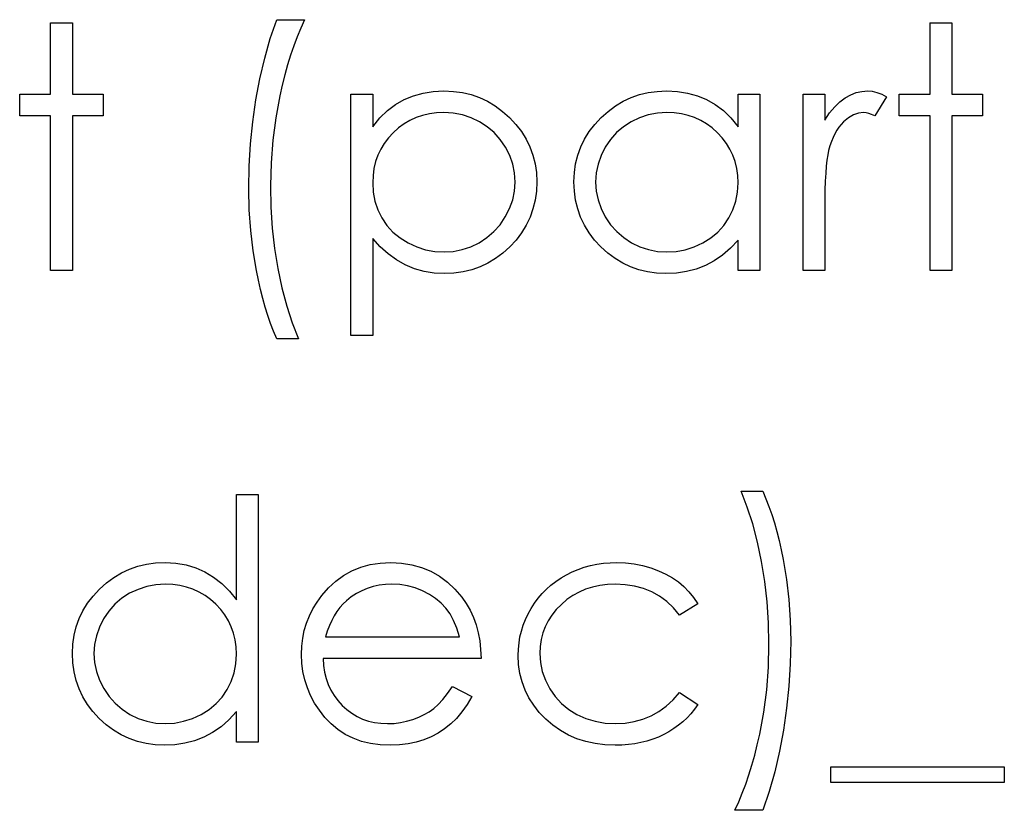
# Model space of a CAD drawing. Header units: inches. Extents: x 1694 to 2505, y -239 to -56.
# Tile 244 of 256: x 1861.82 to 1862.382, y -89.544 to -89.093. Entities that reach past the tile are written whole.
import ezdxf

# ---------------------------------------------------------------- set-up
doc = ezdxf.new("R2010")
doc.units = ezdxf.units.IN
doc.header["$LTSCALE"] = 0.5
doc.header["$MEASUREMENT"] = 0

msp = doc.modelspace()

# ---------------------------------------------------------------- linework, layer by layer
at = {"color": 7, "linetype": 'Continuous'}
for p, q in [((1861.83798, -89.09502), (1861.85035, -89.09502)), ((1861.83798, -89.13565), (1861.83798, -89.09502)), ((1861.85035, -89.09502), (1861.85035, -89.13565)), ((1861.9633, -89.10402), (1861.96694, -89.09325)), ((1861.96694, -89.09325), (1861.98284, -89.09325)), ((1861.98069, -89.098), (1861.97865, -89.10297)), ((1861.98284, -89.09325), (1861.98069, -89.098)), ((1862.33969, -89.09502), (1862.35206, -89.09502)), ((1862.3397, -89.13565), (1862.3397, -89.09502)), ((1862.35206, -89.09502), (1862.35206, -89.13565)), ((1861.9601, -89.11522), (1861.9633, -89.10402)), ((1861.97865, -89.10297), (1861.97671, -89.1081)), ((1861.97671, -89.1081), (1861.97492, -89.11343)), ((1861.95736, -89.1269), (1861.9601, -89.11522)), ((1861.97492, -89.11343), (1861.97318, -89.11898)), ((1861.97318, -89.11898), (1861.97158, -89.12472)), ((1861.97158, -89.12472), (1861.97009, -89.13063)), ((1861.9551, -89.13902), (1861.95736, -89.1269)), ((1861.97009, -89.13063), (1861.96871, -89.13675)), ((1861.82031, -89.14802), (1861.82031, -89.13565)), ((1861.82031, -89.13565), (1861.83798, -89.13565)), ((1861.85035, -89.13565), (1861.86801, -89.13565)), ((1861.86801, -89.13565), (1861.86801, -89.14802)), ((1861.96871, -89.13675), (1861.96639, -89.14929)), ((1862.00934, -89.13565), (1862.02171, -89.13565)), ((1862.00934, -89.27345), (1862.00934, -89.13565)), ((1862.02171, -89.13565), (1862.02171, -89.15428)), ((1862.03968, -89.13877), (1862.04492, -89.13664)), ((1862.04492, -89.13664), (1862.05044, -89.1351)), ((1862.05044, -89.1351), (1862.05627, -89.13419)), ((1862.05627, -89.13419), (1862.06239, -89.13388)), ((1862.06239, -89.13388), (1862.06775, -89.13413)), ((1862.06775, -89.13413), (1862.07294, -89.13482)), ((1862.07294, -89.13482), (1862.07791, -89.13601)), ((1862.07791, -89.13601), (1862.08268, -89.13769)), ((1862.08268, -89.13769), (1862.08726, -89.13982)), ((1862.16458, -89.13982), (1862.16916, -89.13769)), ((1862.16916, -89.13769), (1862.17394, -89.13601)), ((1862.17394, -89.13601), (1862.17891, -89.13482)), ((1862.17891, -89.13482), (1862.18407, -89.13413)), ((1862.18407, -89.13413), (1862.18942, -89.13388)), ((1862.18942, -89.13388), (1862.19558, -89.13419)), ((1862.19558, -89.13419), (1862.20143, -89.1351)), ((1862.20143, -89.1351), (1862.20698, -89.13664)), ((1862.20698, -89.13664), (1862.21222, -89.13877)), ((1862.23017, -89.15428), (1862.23017, -89.13565)), ((1862.23017, -89.13565), (1862.24253, -89.13565)), ((1862.24253, -89.13565), (1862.24253, -89.23635)), ((1862.26726, -89.13565), (1862.27963, -89.13565)), ((1862.26726, -89.23635), (1862.26726, -89.13565)), ((1862.27963, -89.13565), (1862.27963, -89.15047)), ((1862.29133, -89.1378), (1862.29445, -89.13609)), ((1862.29445, -89.13609), (1862.29766, -89.13485)), ((1862.29766, -89.13485), (1862.30089, -89.13413)), ((1862.30089, -89.13413), (1862.3042, -89.13388)), ((1862.3042, -89.13388), (1862.30677, -89.1341)), ((1862.30677, -89.1341), (1862.30942, -89.13474)), ((1862.31496, -89.13733), (1862.30817, -89.14804)), ((1862.30942, -89.13474), (1862.31215, -89.13582)), ((1862.31215, -89.13582), (1862.31496, -89.13733)), ((1862.32203, -89.14802), (1862.32203, -89.13565)), ((1862.32203, -89.13565), (1862.3397, -89.13565)), ((1862.35206, -89.13565), (1862.36973, -89.13565)), ((1862.36973, -89.13565), (1862.36973, -89.14802)), ((1861.95333, -89.15147), (1861.9551, -89.13902)), ((1862.0301, -89.14509), (1862.03474, -89.14156)), ((1862.03474, -89.14156), (1862.03968, -89.13877)), ((1862.08726, -89.13982), (1862.09163, -89.14244)), ((1862.09163, -89.14244), (1862.09582, -89.14553)), ((1862.15602, -89.14553), (1862.16022, -89.14244)), ((1862.16022, -89.14244), (1862.16458, -89.13982)), ((1862.21222, -89.13877), (1862.21717, -89.14156)), ((1862.21717, -89.14156), (1862.22183, -89.14509)), ((1862.28245, -89.14639), (1862.28535, -89.14291)), ((1862.28535, -89.14291), (1862.2883, -89.14007)), ((1862.2883, -89.14007), (1862.29133, -89.1378)), ((1861.83798, -89.14802), (1861.82031, -89.14802)), ((1861.83798, -89.23635), (1861.83798, -89.14802)), ((1861.86801, -89.14802), (1861.85035, -89.14802)), ((1861.85035, -89.14802), (1861.85035, -89.23635)), ((1862.02576, -89.14931), (1862.0301, -89.14509)), ((1862.05019, -89.14785), (1862.04649, -89.14912)), ((1862.05406, -89.14697), (1862.05019, -89.14785)), ((1862.05809, -89.14642), (1862.05406, -89.14697)), ((1862.06228, -89.14625), (1862.05809, -89.14642)), ((1862.06769, -89.14658), (1862.06228, -89.14625)), ((1862.07288, -89.14755), (1862.06769, -89.14658)), ((1862.07785, -89.14918), (1862.07288, -89.14755)), ((1862.09582, -89.14553), (1862.0998, -89.14909)), ((1862.15205, -89.14909), (1862.15602, -89.14553)), ((1862.17899, -89.14755), (1862.17402, -89.14918)), ((1862.18418, -89.14658), (1862.17899, -89.14755)), ((1862.18959, -89.14625), (1862.18418, -89.14658)), ((1862.19379, -89.14642), (1862.18959, -89.14625)), ((1862.19782, -89.14697), (1862.19379, -89.14642)), ((1862.20168, -89.14785), (1862.19782, -89.14697)), ((1862.20538, -89.14912), (1862.20168, -89.14785)), ((1862.22183, -89.14509), (1862.22614, -89.14931)), ((1862.27963, -89.15047), (1862.28245, -89.14639)), ((1862.29597, -89.14758), (1862.29313, -89.14923)), ((1862.2989, -89.14658), (1862.29597, -89.14758)), ((1862.30185, -89.14625), (1862.2989, -89.14658)), ((1862.3032, -89.14636), (1862.30185, -89.14625)), ((1862.30472, -89.14669), (1862.3032, -89.14636)), ((1862.30638, -89.14727), (1862.30472, -89.14669)), ((1862.30817, -89.14804), (1862.30638, -89.14727)), ((1862.3397, -89.14802), (1862.32203, -89.14802)), ((1862.3397, -89.23635), (1862.3397, -89.14802)), ((1862.36973, -89.14802), (1862.35206, -89.14802)), ((1862.35206, -89.14802), (1862.35206, -89.23635)), ((1861.95206, -89.16405), (1861.95333, -89.15147)), ((1861.96639, -89.14929), (1861.96473, -89.16198)), ((1862.02171, -89.15428), (1862.02576, -89.14931)), ((1862.03962, -89.15268), (1862.03642, -89.15503)), ((1862.04296, -89.15072), (1862.03962, -89.15268)), ((1862.04649, -89.14912), (1862.04296, -89.15072)), ((1862.08263, -89.15144), (1862.07785, -89.14918)), ((1862.08704, -89.15428), (1862.08263, -89.15144)), ((1862.09099, -89.15768), (1862.08704, -89.15428)), ((1862.0998, -89.14909), (1862.10344, -89.15299)), ((1862.10344, -89.15299), (1862.10659, -89.1571)), ((1862.14526, -89.1571), (1862.14841, -89.15299)), ((1862.14841, -89.15299), (1862.15205, -89.14909)), ((1862.16483, -89.15428), (1862.16088, -89.15768)), ((1862.16925, -89.15144), (1862.16483, -89.15428)), ((1862.17402, -89.14918), (1862.16925, -89.15144)), ((1862.20888, -89.15072), (1862.20538, -89.14912)), ((1862.21225, -89.15268), (1862.20888, -89.15072)), ((1862.21543, -89.15503), (1862.21225, -89.15268)), ((1862.22614, -89.14931), (1862.23017, -89.15428)), ((1862.28769, -89.15456), (1862.28653, -89.15633)), ((1862.28896, -89.15296), (1862.28769, -89.15456)), ((1862.29031, -89.15155), (1862.28896, -89.15296)), ((1862.29313, -89.14923), (1862.29031, -89.15155)), ((1862.03341, -89.15771), (1862.03068, -89.16066)), ((1862.03642, -89.15503), (1862.03341, -89.15771)), ((1862.09447, -89.16157), (1862.09099, -89.15768)), ((1862.10659, -89.1571), (1862.10926, -89.16138)), ((1862.14261, -89.16138), (1862.14526, -89.1571)), ((1862.16088, -89.15768), (1862.1574, -89.16157)), ((1862.21843, -89.15771), (1862.21543, -89.15503)), ((1862.2212, -89.16066), (1862.21843, -89.15771)), ((1862.28543, -89.15829), (1862.28441, -89.16044)), ((1862.28653, -89.15633), (1862.28543, -89.15829)), ((1861.95129, -89.17686), (1861.95206, -89.16405)), ((1861.96473, -89.16198), (1861.96374, -89.17493)), ((1862.0283, -89.16378), (1862.02629, -89.16709)), ((1862.03068, -89.16066), (1862.0283, -89.16378)), ((1862.09745, -89.16601), (1862.09447, -89.16157)), ((1862.10926, -89.16138), (1862.11144, -89.16585)), ((1862.14043, -89.16585), (1862.14261, -89.16138)), ((1862.1574, -89.16157), (1862.1544, -89.16601)), ((1862.22357, -89.16378), (1862.2212, -89.16066)), ((1862.22558, -89.16709), (1862.22357, -89.16378)), ((1862.28261, -89.16527), (1862.28184, -89.16795)), ((1862.28347, -89.16276), (1862.28261, -89.16527)), ((1862.28441, -89.16044), (1862.28347, -89.16276)), ((1862.02463, -89.17057), (1862.02336, -89.17421)), ((1862.02629, -89.16709), (1862.02463, -89.17057)), ((1862.09988, -89.17076), (1862.09745, -89.16601)), ((1862.10159, -89.17568), (1862.09988, -89.17076)), ((1862.11144, -89.16585), (1862.11316, -89.17054)), ((1862.11316, -89.17054), (1862.11437, -89.1754)), ((1862.1375, -89.1754), (1862.13872, -89.17054)), ((1862.13872, -89.17054), (1862.14043, -89.16585)), ((1862.15199, -89.17076), (1862.15028, -89.17568)), ((1862.1544, -89.16601), (1862.15199, -89.17076)), ((1862.22724, -89.17057), (1862.22558, -89.16709)), ((1862.22851, -89.17421), (1862.22724, -89.17057)), ((1862.28132, -89.17035), (1862.28087, -89.1733)), ((1862.28184, -89.16795), (1862.28132, -89.17035)), ((1861.95104, -89.18981), (1861.95129, -89.17686)), ((1861.96374, -89.17493), (1861.96341, -89.18804)), ((1862.02336, -89.17421), (1862.02245, -89.17805)), ((1862.10264, -89.1807), (1862.10159, -89.17568)), ((1862.11437, -89.1754), (1862.11509, -89.18048)), ((1862.13678, -89.18048), (1862.1375, -89.1754)), ((1862.15028, -89.17568), (1862.14923, -89.1807)), ((1862.22942, -89.17805), (1862.22851, -89.17421)), ((1862.28049, -89.17681), (1862.28018, -89.18086)), ((1862.28087, -89.1733), (1862.28049, -89.17681)), ((1862.0219, -89.18205), (1862.02171, -89.18622)), ((1862.02245, -89.17805), (1862.0219, -89.18205)), ((1862.10297, -89.18586), (1862.10264, -89.1807)), ((1862.11509, -89.18048), (1862.11534, -89.18572)), ((1862.13654, -89.18572), (1862.13678, -89.18048)), ((1862.14923, -89.1807), (1862.1489, -89.18586)), ((1862.22997, -89.18205), (1862.22942, -89.17805)), ((1862.23017, -89.18622), (1862.22997, -89.18205)), ((1862.28018, -89.18086), (1862.27993, -89.18545)), ((1861.96341, -89.18804), (1861.96368, -89.20016)), ((1862.02171, -89.18622), (1862.02204, -89.19169)), ((1862.10261, -89.191), (1862.10297, -89.18586)), ((1862.11534, -89.18572), (1862.11509, -89.19108)), ((1862.13678, -89.19108), (1862.13654, -89.18572)), ((1862.1489, -89.18586), (1862.14926, -89.191)), ((1862.22984, -89.19169), (1862.23017, -89.18622)), ((1862.27993, -89.18545), (1862.27977, -89.19058)), ((1861.95132, -89.20179), (1861.95104, -89.18981)), ((1862.02204, -89.19169), (1862.023, -89.19685)), ((1862.10159, -89.19602), (1862.10261, -89.191)), ((1862.11509, -89.19108), (1862.11437, -89.19624)), ((1862.1375, -89.19624), (1862.13678, -89.19108)), ((1862.14926, -89.191), (1862.15028, -89.19602)), ((1862.22887, -89.19685), (1862.22984, -89.19169)), ((1862.27977, -89.19058), (1862.27966, -89.19627)), ((1862.023, -89.19685), (1862.02463, -89.20176)), ((1862.09982, -89.20093), (1862.10159, -89.19602)), ((1862.11437, -89.19624), (1862.11318, -89.20118)), ((1862.13869, -89.20118), (1862.1375, -89.19624)), ((1862.15028, -89.19602), (1862.15202, -89.20093)), ((1862.22721, -89.20176), (1862.22887, -89.19685)), ((1862.27966, -89.19627), (1862.27963, -89.20251)), ((1861.95212, -89.21355), (1861.95132, -89.20179)), ((1861.96368, -89.20016), (1861.96446, -89.21208)), ((1862.02463, -89.20176), (1862.02692, -89.20637)), ((1862.09739, -89.20574), (1862.09982, -89.20093)), ((1862.11318, -89.20118), (1862.1115, -89.20593)), ((1862.14037, -89.20593), (1862.13869, -89.20118)), ((1862.15202, -89.20093), (1862.15445, -89.20574)), ((1862.22492, -89.20637), (1862.22721, -89.20176)), ((1862.27963, -89.20251), (1862.27963, -89.23635)), ((1862.02692, -89.20637), (1862.02982, -89.21059)), ((1862.02982, -89.21059), (1862.0333, -89.21438)), ((1862.09091, -89.21415), (1862.09439, -89.21021)), ((1862.09439, -89.21021), (1862.09739, -89.20574)), ((1862.10932, -89.21048), (1862.10667, -89.21482)), ((1862.1115, -89.20593), (1862.10932, -89.21048)), ((1862.14255, -89.21048), (1862.14037, -89.20593)), ((1862.14518, -89.21482), (1862.14255, -89.21048)), ((1862.15445, -89.20574), (1862.15749, -89.21021)), ((1862.15749, -89.21021), (1862.16096, -89.21415)), ((1862.2186, -89.21438), (1862.22202, -89.21059)), ((1862.22202, -89.21059), (1862.22492, -89.20637)), ((1861.95347, -89.22509), (1861.95212, -89.21355)), ((1861.96446, -89.21208), (1861.96578, -89.22376)), ((1862.0333, -89.21438), (1862.03733, -89.21769)), ((1862.08693, -89.21758), (1862.09091, -89.21415)), ((1862.10667, -89.21482), (1862.10355, -89.21893)), ((1862.1483, -89.21893), (1862.14518, -89.21482)), ((1862.16096, -89.21415), (1862.16494, -89.21758)), ((1862.21457, -89.21769), (1862.2186, -89.21438)), ((1862.02599, -89.22277), (1862.02171, -89.2181)), ((1862.02171, -89.2181), (1862.02171, -89.27345)), ((1862.03733, -89.21769), (1862.04191, -89.22053)), ((1862.04191, -89.22053), (1862.04685, -89.22282)), ((1862.07774, -89.22279), (1862.08249, -89.22048)), ((1862.08249, -89.22048), (1862.08693, -89.21758)), ((1862.10355, -89.21893), (1862.09993, -89.22285)), ((1862.15191, -89.22285), (1862.1483, -89.21893)), ((1862.16494, -89.21758), (1862.16938, -89.22048)), ((1862.16938, -89.22048), (1862.17416, -89.22279)), ((1862.2051, -89.22282), (1862.21002, -89.22053)), ((1862.21002, -89.22053), (1862.21457, -89.21769)), ((1862.23017, -89.21893), (1862.22589, -89.22357)), ((1862.23017, -89.23635), (1862.23017, -89.21893)), ((1861.95535, -89.23637), (1861.95347, -89.22509)), ((1861.96578, -89.22376), (1861.96763, -89.23524)), ((1862.03048, -89.22682), (1862.02599, -89.22277)), ((1862.03526, -89.23027), (1862.03048, -89.22682)), ((1862.04685, -89.22282), (1862.05193, -89.22445)), ((1862.05193, -89.22445), (1862.05712, -89.22542)), ((1862.05712, -89.22542), (1862.06248, -89.22575)), ((1862.06248, -89.22575), (1862.06772, -89.22542)), ((1862.06772, -89.22542), (1862.0728, -89.22442)), ((1862.0728, -89.22442), (1862.07774, -89.22279)), ((1862.09599, -89.22644), (1862.09185, -89.22953)), ((1862.09993, -89.22285), (1862.09599, -89.22644)), ((1862.15586, -89.22644), (1862.15191, -89.22285)), ((1862.16, -89.22953), (1862.15586, -89.22644)), ((1862.17416, -89.22279), (1862.1791, -89.22442)), ((1862.1791, -89.22442), (1862.18421, -89.22542)), ((1862.18421, -89.22542), (1862.18948, -89.22575)), ((1862.18948, -89.22575), (1862.19483, -89.22542)), ((1862.19483, -89.22542), (1862.20005, -89.22445)), ((1862.20005, -89.22445), (1862.2051, -89.22282)), ((1862.22139, -89.22754), (1862.21659, -89.23085)), ((1862.22589, -89.22357), (1862.22139, -89.22754)), ((1862.04026, -89.23309), (1862.03526, -89.23027)), ((1862.04553, -89.2353), (1862.04026, -89.23309)), ((1862.08749, -89.23215), (1862.08296, -89.2343)), ((1862.09185, -89.22953), (1862.08749, -89.23215)), ((1862.16436, -89.23215), (1862.16, -89.22953)), ((1862.16889, -89.2343), (1862.16436, -89.23215)), ((1862.21659, -89.23085), (1862.21156, -89.2335)), ((1861.85035, -89.23635), (1861.83798, -89.23635)), ((1861.95648, -89.24187), (1861.95535, -89.23637)), ((1861.96763, -89.23524), (1861.96995, -89.24626)), ((1862.05102, -89.23684), (1862.04553, -89.2353)), ((1862.05679, -89.23781), (1862.05102, -89.23684)), ((1862.06278, -89.23811), (1862.05679, -89.23781)), ((1862.06811, -89.23787), (1862.06278, -89.23811)), ((1862.07327, -89.23715), (1862.06811, -89.23787)), ((1862.07821, -89.23596), (1862.07327, -89.23715)), ((1862.08296, -89.2343), (1862.07821, -89.23596)), ((1862.17363, -89.23596), (1862.16889, -89.2343)), ((1862.17858, -89.23715), (1862.17363, -89.23596)), ((1862.18371, -89.23787), (1862.17858, -89.23715)), ((1862.18904, -89.23811), (1862.18371, -89.23787)), ((1862.19503, -89.23784), (1862.18904, -89.23811)), ((1862.2008, -89.23695), (1862.19503, -89.23784)), ((1862.20629, -89.23552), (1862.2008, -89.23695)), ((1862.21156, -89.2335), (1862.20629, -89.23552)), ((1862.24253, -89.23635), (1862.23017, -89.23635)), ((1862.27963, -89.23635), (1862.26726, -89.23635)), ((1862.35206, -89.23635), (1862.3397, -89.23635)), ((1861.95769, -89.24717), (1861.95648, -89.24187)), ((1861.95902, -89.2523), (1861.95769, -89.24717)), ((1861.96995, -89.24626), (1861.97268, -89.25658)), ((1861.96043, -89.25724), (1861.95902, -89.2523)), ((1861.96192, -89.26202), (1861.96043, -89.25724)), ((1861.97268, -89.25658), (1861.9758, -89.26624)), ((1861.96349, -89.2666), (1861.96192, -89.26202)), ((1861.96518, -89.27099), (1861.96349, -89.2666)), ((1861.9758, -89.26624), (1861.97931, -89.27521)), ((1861.96694, -89.27521), (1861.96518, -89.27099)), ((1861.97931, -89.27521), (1861.96694, -89.27521)), ((1862.02171, -89.27345), (1862.00934, -89.27345)), ((1862.23544, -89.37125), (1862.23193, -89.36228)), ((1862.23193, -89.36228), (1862.2443, -89.36228)), ((1862.2443, -89.36228), (1862.24609, -89.3665)), ((1861.94398, -89.42417), (1861.94398, -89.36405)), ((1861.94398, -89.36405), (1861.95634, -89.36405)), ((1861.95634, -89.36405), (1861.95634, -89.50538)), ((1862.24609, -89.3665), (1862.24778, -89.37089)), ((1862.23856, -89.38089), (1862.23544, -89.37125)), ((1862.24778, -89.37089), (1862.24938, -89.3755)), ((1862.24938, -89.3755), (1862.2509, -89.38025)), ((1862.24126, -89.39124), (1862.23856, -89.38089)), ((1862.2509, -89.38025), (1862.2523, -89.38522)), ((1862.2523, -89.38522), (1862.2536, -89.39035)), ((1862.2536, -89.39035), (1862.25482, -89.39568)), ((1862.24358, -89.40225), (1862.24126, -89.39124)), ((1862.25482, -89.39568), (1862.25592, -89.4012)), ((1862.25592, -89.4012), (1862.2578, -89.41252)), ((1861.87839, -89.40885), (1861.88297, -89.40672)), ((1861.88297, -89.40672), (1861.88775, -89.40504)), ((1861.88775, -89.40504), (1861.89272, -89.40385)), ((1861.89272, -89.40385), (1861.89788, -89.40316)), ((1861.89788, -89.40316), (1861.90323, -89.40291)), ((1861.90323, -89.40291), (1861.90939, -89.40324)), ((1861.90939, -89.40324), (1861.91524, -89.40424)), ((1861.91524, -89.40424), (1861.92079, -89.40592)), ((1861.92079, -89.40592), (1861.92603, -89.40824)), ((1862.00986, -89.40761), (1862.01494, -89.40556)), ((1862.01494, -89.40556), (1862.02033, -89.40407)), ((1862.02033, -89.40407), (1862.02601, -89.40322)), ((1862.02601, -89.40322), (1862.03203, -89.40291)), ((1862.03203, -89.40291), (1862.03821, -89.40322)), ((1862.03821, -89.40322), (1862.04409, -89.40416)), ((1862.04409, -89.40416), (1862.04964, -89.4057)), ((1862.04964, -89.4057), (1862.05486, -89.40785)), ((1862.13557, -89.40821), (1862.13894, -89.4068)), ((1862.13894, -89.4068), (1862.14239, -89.40562)), ((1862.14239, -89.40562), (1862.14595, -89.40465)), ((1862.14595, -89.40465), (1862.14959, -89.40388)), ((1862.14959, -89.40388), (1862.15332, -89.40335)), ((1862.15332, -89.40335), (1862.15716, -89.40302)), ((1862.15716, -89.40302), (1862.1611, -89.40291)), ((1862.1611, -89.40291), (1862.16604, -89.40311)), ((1862.16604, -89.40311), (1862.17093, -89.40369)), ((1862.17093, -89.40369), (1862.17571, -89.40462)), ((1862.17571, -89.40462), (1862.1804, -89.40598)), ((1862.1804, -89.40598), (1862.18487, -89.40763)), ((1862.24543, -89.41371), (1862.24358, -89.40225)), ((1861.86983, -89.41456), (1861.87403, -89.41147)), ((1861.87403, -89.41147), (1861.87839, -89.40885)), ((1861.92603, -89.40824), (1861.93097, -89.41122)), ((1861.93097, -89.41122), (1861.93564, -89.41487)), ((1862.00065, -89.41346), (1862.00509, -89.41026)), ((1862.00509, -89.41026), (1862.00986, -89.40761)), ((1862.05486, -89.40785), (1862.05977, -89.41064)), ((1862.05977, -89.41064), (1862.06435, -89.41406)), ((1862.12621, -89.41365), (1862.12919, -89.41166)), ((1862.12919, -89.41166), (1862.13231, -89.40984)), ((1862.13231, -89.40984), (1862.13557, -89.40821)), ((1862.18487, -89.40763), (1862.18901, -89.40951)), ((1862.18901, -89.40951), (1862.19276, -89.41164)), ((1862.19276, -89.41164), (1862.19619, -89.41398)), ((1862.2578, -89.41252), (1862.25912, -89.42403)), ((1861.86222, -89.42201), (1861.86586, -89.41812)), ((1861.86586, -89.41812), (1861.86983, -89.41456)), ((1861.88783, -89.41821), (1861.88306, -89.42047)), ((1861.8928, -89.41658), (1861.88783, -89.41821)), ((1861.89799, -89.41561), (1861.8928, -89.41658)), ((1861.9034, -89.41528), (1861.89799, -89.41561)), ((1861.9076, -89.41544), (1861.9034, -89.41528)), ((1861.91163, -89.416), (1861.9076, -89.41544)), ((1861.91549, -89.41688), (1861.91163, -89.416)), ((1861.91919, -89.41815), (1861.91549, -89.41688)), ((1861.92269, -89.41975), (1861.91919, -89.41815)), ((1861.93564, -89.41487), (1861.93995, -89.4192)), ((1861.99267, -89.42168), (1861.9965, -89.41729)), ((1861.9965, -89.41729), (1862.00065, -89.41346)), ((1862.01864, -89.41763), (1862.01544, -89.41898)), ((1862.02193, -89.4166), (1862.01864, -89.41763)), ((1862.02538, -89.41586), (1862.02193, -89.4166)), ((1862.02897, -89.41542), (1862.02538, -89.41586)), ((1862.03267, -89.41528), (1862.02897, -89.41542)), ((1862.03719, -89.4155), (1862.03267, -89.41528)), ((1862.04161, -89.41622), (1862.03719, -89.4155)), ((1862.04594, -89.41738), (1862.04161, -89.41622)), ((1862.05014, -89.41903), (1862.04594, -89.41738)), ((1862.06435, -89.41406), (1862.06863, -89.41809)), ((1862.06863, -89.41809), (1862.07258, -89.42273)), ((1862.11837, -89.42061), (1862.12083, -89.41812)), ((1862.12083, -89.41812), (1862.12342, -89.4158)), ((1862.12342, -89.4158), (1862.12621, -89.41365)), ((1862.14322, -89.41815), (1862.13946, -89.41978)), ((1862.14716, -89.41691), (1862.14322, -89.41815)), ((1862.1513, -89.416), (1862.14716, -89.41691)), ((1862.15567, -89.41547), (1862.1513, -89.416)), ((1862.16019, -89.41528), (1862.15567, -89.41547)), ((1862.16585, -89.41556), (1862.16019, -89.41528)), ((1862.17118, -89.41638), (1862.16585, -89.41556)), ((1862.17623, -89.41776), (1862.17118, -89.41638)), ((1862.18098, -89.4197), (1862.17623, -89.41776)), ((1862.19619, -89.41398), (1862.19931, -89.4166)), ((1862.19931, -89.4166), (1862.20218, -89.41956)), ((1862.24678, -89.42541), (1862.24543, -89.41371)), ((1861.85907, -89.42613), (1861.86222, -89.42201)), ((1861.87864, -89.42331), (1861.87469, -89.42671)), ((1861.88306, -89.42047), (1861.87864, -89.42331)), ((1861.92606, -89.42171), (1861.92269, -89.41975)), ((1861.92924, -89.42406), (1861.92606, -89.42171)), ((1861.93224, -89.42673), (1861.92924, -89.42406)), ((1861.93995, -89.4192), (1861.94398, -89.42417)), ((1861.98996, -89.42544), (1861.99267, -89.42168)), ((1862.00951, -89.42251), (1862.00672, -89.42472)), ((1862.0124, -89.42058), (1862.00951, -89.42251)), ((1862.01544, -89.41898), (1862.0124, -89.42058)), ((1862.05409, -89.42105), (1862.05014, -89.41903)), ((1862.05762, -89.42337), (1862.05409, -89.42105)), ((1862.06077, -89.42599), (1862.05762, -89.42337)), ((1862.07258, -89.42273), (1862.07512, -89.42635)), ((1862.11401, -89.4261), (1862.11611, -89.42328)), ((1862.11611, -89.42328), (1862.11837, -89.42061)), ((1862.13253, -89.42408), (1862.12936, -89.42679)), ((1862.1359, -89.42177), (1862.13253, -89.42408)), ((1862.13946, -89.41978), (1862.1359, -89.42177)), ((1862.18539, -89.42218), (1862.18098, -89.4197)), ((1862.18951, -89.42522), (1862.18539, -89.42218)), ((1862.20218, -89.41956), (1862.20483, -89.42287)), ((1862.20483, -89.42287), (1862.2072, -89.42651)), ((1862.25912, -89.42403), (1862.25992, -89.43582)), ((1861.85642, -89.43041), (1861.85907, -89.42613)), ((1861.87469, -89.42671), (1861.87121, -89.4306)), ((1861.93501, -89.42969), (1861.93224, -89.42673)), ((1861.93738, -89.43281), (1861.93501, -89.42969)), ((1861.9856, -89.43333), (1861.98759, -89.42933)), ((1861.98759, -89.42933), (1861.98996, -89.42544)), ((1862.00299, -89.42858), (1862.00131, -89.43082)), ((1862.00479, -89.42654), (1862.00299, -89.42858)), ((1862.00672, -89.42472), (1862.00479, -89.42654)), ((1862.06347, -89.42892), (1862.06077, -89.42599)), ((1862.06584, -89.43223), (1862.06347, -89.42892)), ((1862.07512, -89.42635), (1862.0773, -89.43016)), ((1862.11037, -89.43223), (1862.11208, -89.42911)), ((1862.11208, -89.42911), (1862.11401, -89.4261)), ((1862.12649, -89.42974), (1862.124, -89.43286)), ((1862.12936, -89.42679), (1862.12649, -89.42974)), ((1862.19334, -89.4288), (1862.18951, -89.42522)), ((1862.19685, -89.43295), (1862.19334, -89.4288)), ((1862.2072, -89.42651), (1862.19685, -89.43295)), ((1862.24756, -89.43731), (1862.24678, -89.42541)), ((1861.85253, -89.43957), (1861.85424, -89.43488)), ((1861.85424, -89.43488), (1861.85642, -89.43041)), ((1861.86821, -89.43504), (1861.8658, -89.43979)), ((1861.87121, -89.4306), (1861.86821, -89.43504)), ((1861.93939, -89.43612), (1861.93738, -89.43281)), ((1861.98397, -89.43747), (1861.9856, -89.43333)), ((1861.99976, -89.43328), (1861.99833, -89.43598)), ((1862.00131, -89.43082), (1861.99976, -89.43328)), ((1862.06791, -89.43606), (1862.06584, -89.43223)), ((1862.0773, -89.43016), (1862.07918, -89.43421)), ((1862.07918, -89.43421), (1862.08069, -89.43847)), ((1862.10761, -89.43866), (1862.10888, -89.4354)), ((1862.10888, -89.4354), (1862.11037, -89.43223)), ((1862.124, -89.43286), (1862.12188, -89.43612)), ((1861.85131, -89.44443), (1861.85253, -89.43957)), ((1861.8658, -89.43979), (1861.86409, -89.4447)), ((1861.94105, -89.4396), (1861.93939, -89.43612)), ((1861.94232, -89.44324), (1861.94105, -89.4396)), ((1861.9827, -89.44175), (1861.98397, -89.43747)), ((1861.997, -89.43888), (1861.99581, -89.44197)), ((1861.99833, -89.43598), (1861.997, -89.43888)), ((1862.06971, -89.44043), (1862.06791, -89.43606)), ((1862.07117, -89.44531), (1862.06971, -89.44043)), ((1862.08069, -89.43847), (1862.08191, -89.44294)), ((1862.10659, -89.44197), (1862.10761, -89.43866)), ((1862.12017, -89.43954), (1862.11881, -89.4431)), ((1862.12188, -89.43612), (1862.12017, -89.43954)), ((1862.24783, -89.44945), (1862.24756, -89.43731)), ((1862.25992, -89.43582), (1862.2602, -89.4478)), ((1861.85059, -89.44951), (1861.85131, -89.44443)), ((1861.86409, -89.4447), (1861.86304, -89.44973)), ((1861.94323, -89.44708), (1861.94232, -89.44324)), ((1861.98127, -89.45067), (1861.98179, -89.44614)), ((1861.98179, -89.44614), (1861.9827, -89.44175)), ((1861.99581, -89.44197), (1861.99474, -89.44531)), ((1861.99474, -89.44531), (1862.07117, -89.44531)), ((1862.08191, -89.44294), (1862.08279, -89.44763)), ((1862.10521, -89.44879), (1862.10576, -89.44534)), ((1862.10576, -89.44534), (1862.10659, -89.44197)), ((1862.11881, -89.4431), (1862.11788, -89.44683)), ((1861.85035, -89.45475), (1861.85059, -89.44951)), ((1861.86304, -89.44973), (1861.86271, -89.45489)), ((1861.94378, -89.45108), (1861.94323, -89.44708)), ((1861.94398, -89.45525), (1861.94378, -89.45108)), ((1861.98107, -89.4553), (1861.98127, -89.45067)), ((1862.08279, -89.44763), (1862.08332, -89.45254)), ((1862.10474, -89.45586), (1862.10485, -89.4523)), ((1862.10485, -89.4523), (1862.10521, -89.44879)), ((1862.1173, -89.45072), (1862.1171, -89.45475)), ((1862.11788, -89.44683), (1862.1173, -89.45072)), ((1862.2475, -89.46256), (1862.24783, -89.44945)), ((1862.2602, -89.4478), (1862.25995, -89.46071)), ((1861.85059, -89.46011), (1861.85035, -89.45475)), ((1861.86271, -89.45489), (1861.86307, -89.46002)), ((1861.94364, -89.46071), (1861.94398, -89.45525)), ((1861.9813, -89.46024), (1861.98107, -89.4553)), ((1862.08354, -89.45768), (1861.99344, -89.45768)), ((1861.99344, -89.45768), (1861.99369, -89.46165)), ((1862.08332, -89.45254), (1862.08354, -89.45768)), ((1862.10499, -89.4611), (1862.10474, -89.45586)), ((1862.1171, -89.45475), (1862.11746, -89.46002)), ((1861.85131, -89.46527), (1861.85059, -89.46011)), ((1861.86307, -89.46002), (1861.86409, -89.46505)), ((1861.94268, -89.46588), (1861.94364, -89.46071)), ((1861.9819, -89.46508), (1861.9813, -89.46024)), ((1861.99369, -89.46165), (1861.99424, -89.46546)), ((1862.10573, -89.46615), (1862.10499, -89.4611)), ((1862.11746, -89.46002), (1862.11851, -89.46513)), ((1862.24651, -89.47551), (1862.2475, -89.46256)), ((1862.25995, -89.46071), (1862.25918, -89.47344)), ((1861.8525, -89.47021), (1861.85131, -89.46527)), ((1861.86409, -89.46505), (1861.86583, -89.46996)), ((1861.94102, -89.47079), (1861.94268, -89.46588)), ((1861.98295, -89.46974), (1861.9819, -89.46508)), ((1861.99424, -89.46546), (1861.99512, -89.46908)), ((1861.99512, -89.46908), (1861.99634, -89.4725)), ((1862.10695, -89.47098), (1862.10573, -89.46615)), ((1862.11851, -89.46513), (1862.12028, -89.4701)), ((1861.85418, -89.47496), (1861.8525, -89.47021)), ((1861.86583, -89.46996), (1861.86826, -89.47476)), ((1861.86826, -89.47476), (1861.8713, -89.47924)), ((1861.93873, -89.4754), (1861.94102, -89.47079)), ((1861.98444, -89.47429), (1861.98295, -89.46974)), ((1861.98632, -89.47874), (1861.98444, -89.47429)), ((1861.99634, -89.4725), (1861.99783, -89.47573)), ((1862.06444, -89.47763), (1862.06725, -89.47358)), ((1862.06725, -89.47358), (1862.07824, -89.47935)), ((1862.10868, -89.47565), (1862.10695, -89.47098)), ((1862.12028, -89.4701), (1862.12273, -89.4749)), ((1862.25918, -89.47344), (1862.25791, -89.48605)), ((1861.85636, -89.47951), (1861.85418, -89.47496)), ((1861.85899, -89.48385), (1861.85636, -89.47951)), ((1861.8713, -89.47924), (1861.87477, -89.48318)), ((1861.93241, -89.4834), (1861.93583, -89.47962)), ((1861.93583, -89.47962), (1861.93873, -89.4754)), ((1861.98861, -89.48305), (1861.98632, -89.47874)), ((1861.99783, -89.47573), (1861.99965, -89.47879)), ((1861.99965, -89.47879), (1862.0018, -89.48166)), ((1862.0617, -89.48106), (1862.06444, -89.47763)), ((1862.07824, -89.47935), (1862.07553, -89.48396)), ((1862.11089, -89.48009), (1862.10868, -89.47565)), ((1862.1136, -89.48431), (1862.11089, -89.48009)), ((1862.12273, -89.4749), (1862.12583, -89.47935)), ((1862.12583, -89.47935), (1862.12944, -89.48329)), ((1862.19318, -89.48125), (1862.19685, -89.47711)), ((1862.19685, -89.47711), (1862.2072, -89.4839)), ((1862.24488, -89.48823), (1862.24651, -89.47551)), ((1861.8621, -89.48796), (1861.85899, -89.48385)), ((1861.87477, -89.48318), (1861.87875, -89.48661)), ((1861.92838, -89.48672), (1861.93241, -89.4834)), ((1861.99134, -89.48721), (1861.98861, -89.48305)), ((1862.0018, -89.48166), (1862.00426, -89.48437)), ((1862.00426, -89.48437), (1862.00697, -89.4868)), ((1862.05657, -89.48616), (1862.05908, -89.48393)), ((1862.05908, -89.48393), (1862.0617, -89.48106)), ((1862.07553, -89.48396), (1862.07263, -89.4881)), ((1862.11677, -89.48837), (1862.1136, -89.48431)), ((1862.12944, -89.48329), (1862.13355, -89.48669)), ((1862.18506, -89.48788), (1862.18923, -89.48484)), ((1862.18923, -89.48484), (1862.19318, -89.48125)), ((1862.2072, -89.4839), (1862.20532, -89.48658)), ((1862.25791, -89.48605), (1862.25611, -89.49848)), ((1861.86572, -89.49188), (1861.8621, -89.48796)), ((1861.87875, -89.48661), (1861.88319, -89.4895)), ((1861.88319, -89.4895), (1861.88797, -89.49182)), ((1861.91891, -89.49185), (1861.92383, -89.48956)), ((1861.92383, -89.48956), (1861.92838, -89.48672)), ((1861.94398, -89.48796), (1861.9397, -89.4926)), ((1861.94398, -89.50538), (1861.94398, -89.48796)), ((1861.99449, -89.49124), (1861.99134, -89.48721)), ((1861.998, -89.49497), (1861.99449, -89.49124)), ((1862.00697, -89.4868), (1862.00981, -89.48892)), ((1862.00981, -89.48892), (1862.01282, -89.49072)), ((1862.01282, -89.49072), (1862.01599, -89.49218)), ((1862.04462, -89.49243), (1862.04801, -89.49116)), ((1862.04801, -89.49116), (1862.05113, -89.48967)), ((1862.05113, -89.48967), (1862.05397, -89.48801)), ((1862.05397, -89.48801), (1862.05657, -89.48616)), ((1862.07263, -89.4881), (1862.06954, -89.4918)), ((1862.12047, -89.49221), (1862.11677, -89.48837)), ((1862.13355, -89.48669), (1862.13822, -89.48956)), ((1862.13822, -89.48956), (1862.1433, -89.49185)), ((1862.1759, -89.49229), (1862.18062, -89.49036)), ((1862.18062, -89.49036), (1862.18506, -89.48788)), ((1862.20107, -89.49149), (1862.19873, -89.4937)), ((1862.20328, -89.48912), (1862.20107, -89.49149)), ((1862.20532, -89.48658), (1862.20328, -89.48912)), ((1862.24256, -89.50077), (1862.24488, -89.48823)), ((1861.86967, -89.49547), (1861.86572, -89.49188)), ((1861.87381, -89.49856), (1861.86967, -89.49547)), ((1861.88797, -89.49182), (1861.89291, -89.49345)), ((1861.89291, -89.49345), (1861.89802, -89.49445)), ((1861.89802, -89.49445), (1861.90329, -89.49478)), ((1861.90329, -89.49478), (1861.90864, -89.49445)), ((1861.90864, -89.49445), (1861.91386, -89.49348)), ((1861.91386, -89.49348), (1861.91891, -89.49185)), ((1861.9352, -89.49657), (1861.9304, -89.49988)), ((1861.9397, -89.4926), (1861.9352, -89.49657)), ((1862.00186, -89.4982), (1861.998, -89.49497)), ((1862.01599, -89.49218), (1862.01931, -89.49331)), ((1862.01931, -89.49331), (1862.02278, -89.49411)), ((1862.02278, -89.49411), (1862.0264, -89.49461)), ((1862.0264, -89.49461), (1862.03018, -89.49478)), ((1862.03018, -89.49478), (1862.03388, -89.49464)), ((1862.03388, -89.49464), (1862.0375, -89.4942)), ((1862.0375, -89.4942), (1862.04108, -89.49345)), ((1862.04108, -89.49345), (1862.04462, -89.49243)), ((1862.06623, -89.495), (1862.06273, -89.49779)), ((1862.06954, -89.4918), (1862.06623, -89.495)), ((1862.12453, -89.49571), (1862.12047, -89.49221)), ((1862.12883, -89.49875), (1862.12453, -89.49571)), ((1862.1433, -89.49185), (1862.14865, -89.49348)), ((1862.14865, -89.49348), (1862.15431, -89.49445)), ((1862.15431, -89.49445), (1862.16027, -89.49478)), ((1862.16027, -89.49478), (1862.16574, -89.4945)), ((1862.16574, -89.4945), (1862.17096, -89.49367)), ((1862.17096, -89.49367), (1862.1759, -89.49229)), ((1862.19624, -89.49577), (1862.19356, -89.49767)), ((1862.19873, -89.4937), (1862.19624, -89.49577)), ((1861.87817, -89.50118), (1861.87381, -89.49856)), ((1861.8827, -89.50333), (1861.87817, -89.50118)), ((1861.92537, -89.50253), (1861.9201, -89.50455)), ((1861.9304, -89.49988), (1861.92537, -89.50253)), ((1862.00603, -89.50093), (1862.00186, -89.4982)), ((1862.0105, -89.50317), (1862.00603, -89.50093)), ((1862.05508, -89.50231), (1862.05094, -89.50405)), ((1862.05903, -89.50021), (1862.05508, -89.50231)), ((1862.06273, -89.49779), (1862.05903, -89.50021)), ((1862.13342, -89.50132), (1862.12883, -89.49875)), ((1862.13825, -89.50342), (1862.13342, -89.50132)), ((1862.1847, -89.50248), (1862.1815, -89.50372)), ((1862.1878, -89.50104), (1862.1847, -89.50248)), ((1862.19075, -89.49944), (1862.1878, -89.50104)), ((1862.19356, -89.49767), (1862.19075, -89.49944)), ((1862.24118, -89.50687), (1862.24256, -89.50077)), ((1862.25611, -89.49848), (1862.25385, -89.51059)), ((1861.88744, -89.50499), (1861.8827, -89.50333)), ((1861.89239, -89.50618), (1861.88744, -89.50499)), ((1861.89752, -89.50689), (1861.89239, -89.50618)), ((1861.90285, -89.50714), (1861.89752, -89.50689)), ((1861.90884, -89.50687), (1861.90285, -89.50714)), ((1861.91461, -89.50598), (1861.90884, -89.50687)), ((1861.9201, -89.50455), (1861.91461, -89.50598)), ((1861.95634, -89.50538), (1861.94398, -89.50538)), ((1862.01533, -89.50491), (1862.0105, -89.50317)), ((1862.02046, -89.50615), (1862.01533, -89.50491)), ((1862.02593, -89.50689), (1862.02046, -89.50615)), ((1862.03173, -89.50714), (1862.02593, -89.50689)), ((1862.03694, -89.50695), (1862.03173, -89.50714)), ((1862.04188, -89.50637), (1862.03694, -89.50695)), ((1862.04655, -89.5054), (1862.04188, -89.50637)), ((1862.05094, -89.50405), (1862.04655, -89.5054)), ((1862.14333, -89.50504), (1862.13825, -89.50342)), ((1862.14865, -89.5062), (1862.14333, -89.50504)), ((1862.15423, -89.50692), (1862.14865, -89.5062)), ((1862.16008, -89.50714), (1862.15423, -89.50692)), ((1862.16392, -89.50706), (1862.16008, -89.50714)), ((1862.16764, -89.50676), (1862.16392, -89.50706)), ((1862.17129, -89.50629), (1862.16764, -89.50676)), ((1862.17479, -89.50562), (1862.17129, -89.50629)), ((1862.17822, -89.50477), (1862.17479, -89.50562)), ((1862.1815, -89.50372), (1862.17822, -89.50477)), ((1862.23972, -89.5128), (1862.24118, -89.50687)), ((1862.23812, -89.51852), (1862.23972, -89.5128)), ((1862.25385, -89.51059), (1862.25114, -89.52227)), ((1862.2364, -89.52406), (1862.23812, -89.51852)), ((1862.28316, -89.51951), (1862.38209, -89.51951)), ((1862.28316, -89.52834), (1862.28316, -89.51951)), ((1862.38209, -89.51951), (1862.38209, -89.52834)), ((1862.23458, -89.52939), (1862.2364, -89.52406)), ((1862.25114, -89.52227), (1862.24794, -89.53348)), ((1862.23262, -89.53453), (1862.23458, -89.52939)), ((1862.38209, -89.52834), (1862.28316, -89.52834)), ((1862.23058, -89.53949), (1862.23262, -89.53453)), ((1862.24794, -89.53348), (1862.2443, -89.54424)), ((1862.2284, -89.54424), (1862.23058, -89.53949)), ((1862.2443, -89.54424), (1862.2284, -89.54424))]:
    msp.add_line(p, q, dxfattribs=at)

doc.saveas('drawing.dxf')
